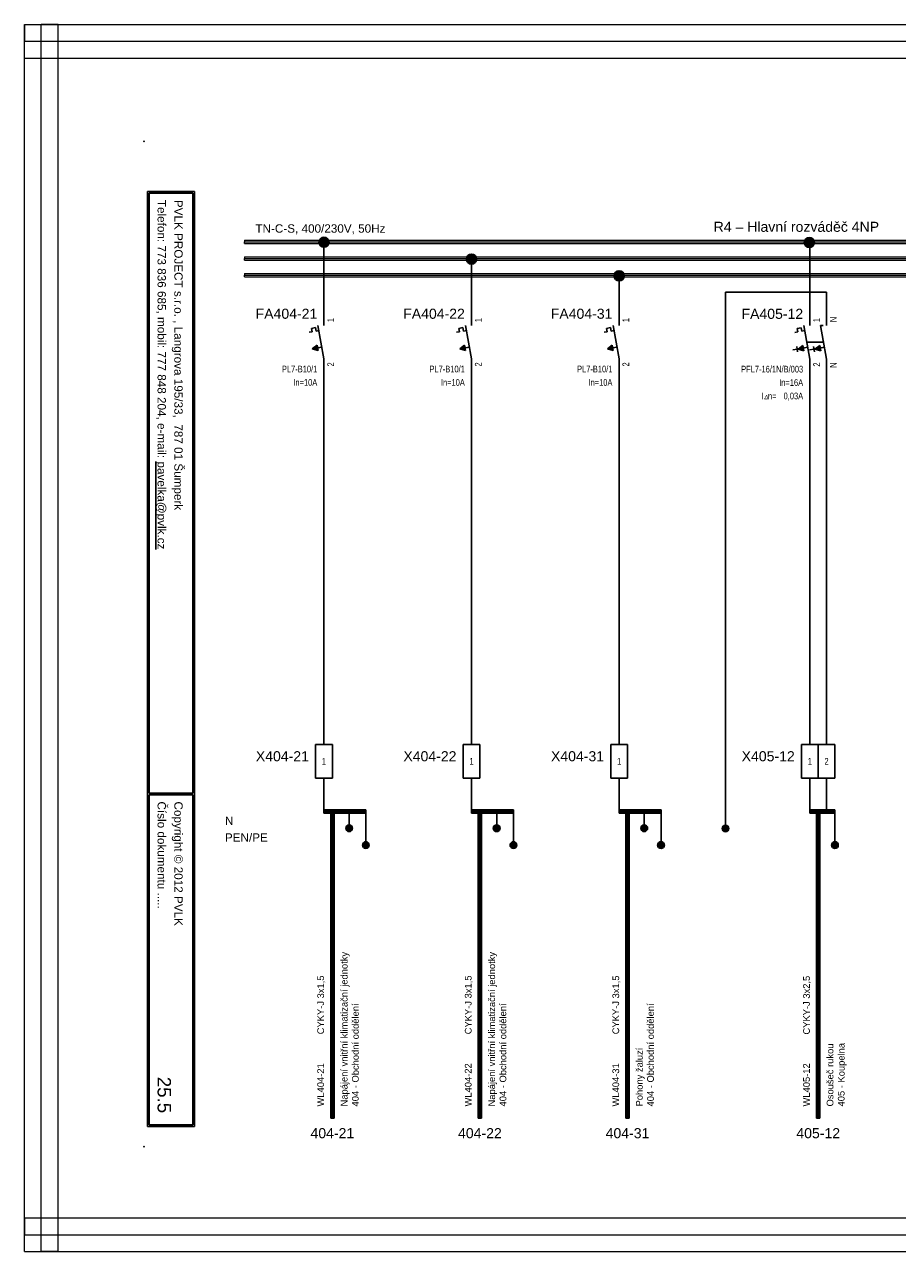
# Model space of a CAD drawing. Extents: x -739 to 3080, y 3040 to 3960.
# Tile 9 of 12: x 1694 to 1954, y 3359 to 3725. Entities that reach past the tile are written whole.
import ezdxf
from ezdxf.enums import TextEntityAlignment as Align

# ---------------------------------------------------------------- set-up
doc = ezdxf.new("R2010")
doc.units = 0
doc.header["$MEASUREMENT"] = 0
for name, color, linetype in [('1-KRESBA', 7, 'Continuous'), ('__Bílá', 7, 'Continuous'), ('__Oranžová', 30, 'Continuous'), ('__Rudá 010', 10, 'Continuous'), ('__Svmodrá', 4, 'Continuous'), ('__Vínová 220', 220, 'Continuous'), ('__Zelená', 3, 'Continuous'), ('__Černá 250', 7, 'Continuous')]:
    doc.layers.add(name, color=color, linetype=linetype)
doc.styles.add('Arial', font='arial.ttf')
doc.styles.add('GENERATED_STYLE_1', font='arial.ttf')
doc.styles.add('GREEKC', font='greekc', dxfattribs={"width": 0.8, "height": 1.3})

# ---------------------------------------------------------------- blocks, each defined once
blk = doc.blocks.new('BLK_Razítko_malé_pro_rozváděče')
at = {"layer": '__Bílá'}
for p, q in [((15, -1), (15, -20)), ((15, -1), (294, -1)), ((15.5, -1.5), (15.5, -19.5)), ((15.5, -1.5), (184.5, -1.5)), ((184.5, -1.5), (184.5, -19.5)), ((185, -1.5), (185, -19.5)), ((185, -1.5), (293.5, -1.5)), ((293.5, -19.5), (293.5, -1.5)), ((294, -20), (294, -1)), ((15, -20), (294, -20)), ((15.5, -19.5), (184.5, -19.5)), ((185, -19.5), (293.5, -19.5)), ((15, -405), (15, -419)), ((15, -405), (294, -405)), ((15.5, -405.5), (15.5, -418.5)), ((15.5, -405.5), (194.5, -405.5)), ((194.5, -405.5), (194.5, -418.5)), ((195, -405.5), (195, -418.5)), ((195, -405.5), (293.5, -405.5)), ((293.5, -405.5), (293.5, -418.5)), ((294, -405), (294, -419)), ((15, -419), (294, -419)), ((15.5, -418.5), (194.5, -418.5)), ((195, -418.5), (293.5, -418.5))]:
    blk.add_line(p, q, dxfattribs=at)
for p in [(0, 0), (300, 0), (0, -420), (300, -420)]:
    blk.add_point(p, dxfattribs=at)
at = {"layer": '__Bílá', "style": 'Arial'}
for s, height, p in [('-', 3, (38, -7)), ('Dokument', 2.5, (187, -7)), ('-', 3, (210.5, -7)), ('SO/PS', 2.5, (17.5, -12)), ('-', 3, (38, -12)), ('Vypracoval', 2.5, (187, -12)), ('-', 3, (210.5, -12)), ('Investor', 2.5, (17.5, -17)), ('Datum', 2.5, (187, -17)), ('-', 3, (38, -17)), ('-', 3, (210.5, -17)), ('PVLK PROJECT s.r.o. , Langrova 195/33,  787 01 Šumperk', 2.5, (17.5, -411)), ('Copyright © 2012 PVLK', 2.5, (197, -411)), ('Telefon: 773 836 685, mobil: 777 848 204, e-mail: %%Upavelka@pvlk.cz', 2.5, (17.5, -416)), ('Číslo dokumentu .....', 2.5, (197, -416))]:
    blk.add_text(s, height=height, dxfattribs=at).set_placement(p)
at = {"layer": '__Vínová 220', "char_height": 2.5, "attachment_point": 7, "style": 'Arial'}
for s, insert in [('715 0908', (17.5, -7)), ('Rozšíření výrobního areálu firmy PLASTKON PRODUCT, S.R.O.', (42.5, -7.75)), ('R4 – Hlavní rozváděč 4NP', (215, -7.75)), ('SO 02 - Novostavba skladovací haly s administrativní budovou', (42.5, -12.75)), ('Miroslav Pavelka', (215, -12.75)), ('Plastkon product, s.r.o., Hlavní 147, Mikulovice 790 84', (42.5, -17.75)), ('06/2016', (215, -17.75))]:
    blk.add_mtext(s, dxfattribs=dict(at, insert=insert))
at = {"layer": '__Vínová 220', "style": 'Arial'}
blk.add_attdef('ČÍSLO', text='', height=4, dxfattribs=at).set_placement((290, -416), align=Align.RIGHT)
blk = doc.blocks.new('L0001A02')
at = {"linetype": 'Continuous'}
h = blk.add_hatch(color=256, dxfattribs=at)
edge = h.paths.add_edge_path()
edge.add_arc((0, 0), 1.5, 0, 360)
blk.add_circle((0, 0), 1.5)
blk = doc.blocks.new('FEVA1462')
blk.add_hatch(color=256).paths.add_polyline_path([(-3.5, -2), (-2.06, -0.92), (-1.772, -2.504)])
for p, q in [((0, 5), (0, 10)), ((-3.752, 4.136), (-2.564, 4.352)), ((-3.752, 4.136), (-3.568, 3.124)), ((-2.564, 4.352), (-2.38, 3.34)), ((-1.818, 5), (0, -5)), ((-4.448, 2.964), (-3.568, 3.124)), ((-2.38, 3.34), (-1.544, 3.492)), ((-3.5, -2), (-2.06, -0.92)), ((-3.5, -2), (-0.64, -1.48)), ((-3.5, -2), (-1.772, -2.504)), ((-2.06, -0.92), (-1.772, -2.504)), ((0, -5), (0, -10))]:
    blk.add_line(p, q)
at = {"style": 'Arial'}
blk.add_attdef('POPIS', text='', height=3, dxfattribs=at).set_placement((-2, 7), align=Align.RIGHT)
at = {"style": 'Arial', "width": 0.8}
blk.add_attdef('NO1', (3, 6), '', height=2, rotation=90, dxfattribs=at)
for tag, p in [('TYP', (-2, -9)), ('PROUD', (-2, -13)), ('DOPLŇ1', (-2, -17)), ('DOPLŇ2', (-2, -21))]:
    blk.add_attdef(tag, text='', height=2, dxfattribs=at).set_placement(p, align=Align.RIGHT)
blk.add_attdef('CO1', text='', height=2, rotation=90, dxfattribs=at).set_placement((3, -6), align=Align.RIGHT)
blk = doc.blocks.new('v0109A01')
at = {"color": 0}
for p, q in [((0, 0), (0, 10)), ((5, 10), (0, 10)), ((5, 0), (5, 10)), ((5, 0), (0, 0))]:
    blk.add_line(p, q, dxfattribs=at)
at = {"color": 0, "style": 'Arial'}
blk.add_attdef('POPIS', text='', height=3, dxfattribs=at).set_placement((-2, 5), align=Align.RIGHT)
at = {"color": 0, "style": 'Arial', "width": 0.8}
blk.add_attdef('S1', text='', height=2, dxfattribs=at).set_placement((2.5, 5), align=Align.MIDDLE)
blk = doc.blocks.new('V0085A01')
h = blk.add_hatch(color=256)
edge = h.paths.add_edge_path()
edge.add_arc((0, 0), 1, 0, 360)
blk.add_circle((0, 0), 1)
blk = doc.blocks.new('V0109A02')
for p, q in [((0, 0), (0, 10)), ((5, 10), (0, 10)), ((5, 0), (5, 10)), ((10, 10), (5, 10)), ((10, 0), (10, 10)), ((5, 0), (0, 0)), ((10, 0), (5, 0))]:
    blk.add_line(p, q)
at = {"style": 'Arial'}
blk.add_attdef('POPIS', text='', height=3, dxfattribs=at).set_placement((-2, 5), align=Align.RIGHT)
at = {"style": 'Arial', "width": 0.8}
for tag, p in [('S1', (2.5, 5)), ('S2', (7.5, 5))]:
    blk.add_attdef(tag, text='', height=2, dxfattribs=at).set_placement(p, align=Align.MIDDLE)
blk = doc.blocks.new('FEVA0910')
h = blk.add_hatch(color=256)
h.paths.add_polyline_path([(-1.92, -1.71), (-2.06, -0.92), (-3.5, -2)])
h.paths.add_polyline_path([(-3.5, -2), (-1.77, -2.5), (-1.92, -1.71)])
h = blk.add_hatch(color=256)
h.paths.add_polyline_path([(2.94, -0.92), (1.5, -2), (3.08, -1.71)])
h.paths.add_polyline_path([(3.08, -1.71), (1.5, -2), (3.23, -2.5)])
for p, q in [((0, 5), (0, 10)), ((5, 5), (5, 10)), ((-3.75, 4.14), (-2.56, 4.35)), ((-3.75, 4.14), (-3.57, 3.12)), ((-2.56, 4.35), (-2.38, 3.34)), ((-1.82, 5), (0, -5)), ((3.18, 5), (5, -5)), ((3.18, 5), (4, 5)), ((-4.45, 2.96), (-3.57, 3.12)), ((-2.38, 3.34), (-1.54, 3.49)), ((-0.91, 0), (4.09, 0)), ((-3.79, -2.07), (-5.07, -2.29)), ((-3.93, -1.27), (-3.65, -2.86)), ((-3.5, -2), (-2.06, -0.92)), ((-3.5, -2), (-0.64, -1.48)), ((-3.5, -2), (-1.77, -2.5)), ((-2.06, -0.92), (-1.77, -2.5)), ((1.21, -2.07), (-0.07, -2.29)), ((1.07, -1.27), (1.35, -2.86)), ((1.5, -2), (2.94, -0.92)), ((1.5, -2), (4.36, -1.48)), ((1.5, -2), (3.23, -2.5)), ((2.94, -0.92), (3.23, -2.5)), ((0, -5), (0, -10)), ((5, -5), (5, -10))]:
    blk.add_line(p, q)
at = {"style": 'Arial', "width": 0.8}
for s, p in [('I', (-14.5, -17)), ('n=', (-12.5, -17))]:
    blk.add_text(s, height=2, dxfattribs=at).set_placement(p)
at = {"style": 'GREEKC', "oblique": 10, "width": 0.8}
blk.add_text('D', height=1.3, dxfattribs=at).set_placement((-13.68, -17))
at = {"style": 'Arial'}
blk.add_attdef('POPIS', text='', height=3, dxfattribs=at).set_placement((-2, 7), align=Align.RIGHT)
at = {"style": 'Arial', "width": 0.8}
for tag, p in [('NO1', (3, 6)), ('NO2', (8, 6))]:
    blk.add_attdef(tag, p, '', height=2, rotation=90, dxfattribs=at)
for tag, p in [('TYP', (-2, -9)), ('PROUD', (-2, -13)), ('REZID', (-2, -17)), ('DOPLŇ1', (-2, -21)), ('DOPLŇ2', (-2, -25))]:
    blk.add_attdef(tag, text='', height=2, dxfattribs=at).set_placement(p, align=Align.RIGHT)
for tag, p in [('CO1', (3, -6)), ('CO2', (8, -6))]:
    blk.add_attdef(tag, text='', height=2, rotation=90, dxfattribs=at).set_placement(p, align=Align.RIGHT)

msp = doc.modelspace()

# ---------------------------------------------------------------- linework, layer by layer
at = {"layer": '1-KRESBA'}
for p, q in [((1782.95, 3640.03), (1782.95, 3659.4)), ((1927.99, 3640), (1927.99, 3659.87)), ((1827, 3640.03), (1827, 3654.66)), ((1871.06, 3640.03), (1871.06, 3649.93)), ((1932.99, 3645), (1902.81, 3645)), ((1902.81, 3645), (1902.81, 3484.9)), ((1932.99, 3640), (1932.99, 3645)), ((1782.95, 3620.03), (1782.95, 3510)), ((1827, 3620.03), (1827, 3510)), ((1871.06, 3620.03), (1871.06, 3510)), ((1927.99, 3510), (1927.99, 3620)), ((1932.99, 3620), (1932.99, 3510)), ((1782.95, 3500), (1782.95, 3490)), ((1827, 3500), (1827, 3490)), ((1871.06, 3500), (1871.06, 3490)), ((1927.99, 3500), (1927.99, 3490)), ((1932.99, 3500), (1932.99, 3490)), ((1782.95, 3490.5), (1782.95, 3490)), ((1782.95, 3490.5), (1795.45, 3490.5)), ((1782.95, 3489.5), (1782.95, 3490)), ((1782.95, 3490), (1795.45, 3490)), ((1782.95, 3489.5), (1795.45, 3489.5)), ((1784.95, 3398.53), (1784.95, 3490.5)), ((1784.95, 3490.5), (1785.45, 3490.5)), ((1785.45, 3398.53), (1785.45, 3490.5)), ((1785.95, 3490.5), (1785.45, 3490.5)), ((1785.95, 3398.53), (1785.95, 3490.5)), ((1790.45, 3490), (1790.45, 3485)), ((1795.45, 3490.5), (1795.45, 3490)), ((1795.45, 3489.5), (1795.45, 3490)), ((1795.45, 3490), (1795.45, 3480)), ((1827, 3490.5), (1827, 3490)), ((1827, 3490.5), (1839.5, 3490.5)), ((1827, 3489.5), (1827, 3490)), ((1827, 3490), (1839.5, 3490)), ((1827, 3489.5), (1839.5, 3489.5)), ((1829, 3398.53), (1829, 3490.5)), ((1829, 3490.5), (1829.5, 3490.5)), ((1829.5, 3398.53), (1829.5, 3490.5)), ((1830, 3490.5), (1829.5, 3490.5)), ((1830, 3398.53), (1830, 3490.5)), ((1834.5, 3490), (1834.5, 3485)), ((1839.5, 3490.5), (1839.5, 3490)), ((1839.5, 3489.5), (1839.5, 3490)), ((1839.5, 3490), (1839.5, 3480)), ((1871.06, 3490.5), (1871.06, 3490)), ((1871.06, 3490.5), (1883.56, 3490.5)), ((1871.06, 3489.5), (1871.06, 3490)), ((1871.06, 3490), (1883.56, 3490)), ((1871.06, 3489.5), (1883.56, 3489.5)), ((1873.06, 3398.53), (1873.06, 3490.5)), ((1873.06, 3490.5), (1873.56, 3490.5)), ((1873.56, 3398.53), (1873.56, 3490.5)), ((1874.06, 3490.5), (1873.56, 3490.5)), ((1874.06, 3398.53), (1874.06, 3490.5)), ((1878.56, 3490), (1878.56, 3485)), ((1883.56, 3490.5), (1883.56, 3490)), ((1883.56, 3489.5), (1883.56, 3490)), ((1883.56, 3490), (1883.56, 3480)), ((1927.99, 3490.5), (1927.99, 3490)), ((1927.99, 3490.5), (1935.49, 3490.5)), ((1927.99, 3489.5), (1927.99, 3490)), ((1927.99, 3490), (1935.49, 3490)), ((1927.99, 3489.5), (1935.49, 3489.5)), ((1929.99, 3398.53), (1929.99, 3490.5)), ((1929.99, 3490.5), (1930.49, 3490.5)), ((1930.49, 3398.53), (1930.49, 3490.5)), ((1930.99, 3490.5), (1930.49, 3490.5)), ((1930.99, 3398.53), (1930.99, 3490.5)), ((1935.49, 3490.5), (1935.49, 3490)), ((1935.49, 3490), (1935.49, 3480)), ((1935.49, 3489.5), (1935.49, 3490)), ((1784.95, 3398.53), (1785.45, 3398.53)), ((1785.95, 3398.53), (1785.45, 3398.53)), ((1829, 3398.53), (1829.5, 3398.53)), ((1830, 3398.53), (1829.5, 3398.53)), ((1873.06, 3398.53), (1873.56, 3398.53)), ((1874.06, 3398.53), (1873.56, 3398.53)), ((1929.99, 3398.53), (1930.49, 3398.53)), ((1930.99, 3398.53), (1930.49, 3398.53))]:
    msp.add_line(p, q, dxfattribs=at)
at = {"layer": '__Oranžová', "lineweight": 0}
for p, q in [((1759.27, 3660.5), (1759.27, 3660)), ((1759.27, 3660.5), (2109.27, 3660.5)), ((1759.27, 3659.5), (1759.27, 3660)), ((1759.27, 3660), (2109.27, 3660)), ((1759.27, 3659.5), (2109.27, 3659.5)), ((1759.27, 3655.5), (1759.27, 3655)), ((1759.27, 3655.5), (2109.27, 3655.5)), ((1759.27, 3654.5), (1759.27, 3655)), ((1759.27, 3655), (2109.27, 3655)), ((1759.27, 3654.5), (2109.27, 3654.5)), ((1759.27, 3650.5), (1759.27, 3650)), ((1759.27, 3650.5), (2109.27, 3650.5)), ((1759.27, 3649.5), (1759.27, 3650)), ((1759.27, 3650), (2109.27, 3650)), ((1759.27, 3649.5), (2109.27, 3649.5))]:
    msp.add_line(p, q, dxfattribs=at)
at = {"layer": '__Vínová 220', "lineweight": 0}
for p, q in [((1693.56, 3724.82), (1693.56, 3719.82)), ((1693.56, 3724.82), (2189.96, 3724.82)), ((1693.56, 3358.74), (1693.56, 3724.82)), ((1693.56, 3724.82), (1698.56, 3724.82)), ((1698.56, 3358.74), (1698.56, 3724.82)), ((1703.56, 3724.82), (1698.56, 3724.82)), ((1703.56, 3358.74), (1703.56, 3724.82)), ((1693.56, 3714.82), (1693.56, 3719.82)), ((1693.56, 3719.82), (2189.96, 3719.82)), ((1693.56, 3714.82), (2189.96, 3714.82)), ((1693.56, 3368.74), (1693.56, 3363.74)), ((1693.56, 3368.74), (2189.96, 3368.74)), ((1693.56, 3358.74), (1693.56, 3363.74)), ((1693.56, 3363.74), (2189.96, 3363.74)), ((1693.56, 3358.74), (2189.96, 3358.74)), ((1693.56, 3358.74), (1698.56, 3358.74)), ((1703.56, 3358.74), (1698.56, 3358.74))]:
    msp.add_line(p, q, dxfattribs=at)

# ---------------------------------------------------------------- block references
at = {"color": 250, "linetype": 'Continuous'}
for p in [(1790.45, 3485), (1834.5, 3485), (1878.56, 3485), (1902.8, 3484.95), (1795.45, 3480), (1839.5, 3480), (1883.56, 3480), (1935.49, 3480)]:
    msp.add_blockref('V0085A01', p, dxfattribs=at)
at = {"layer": '1-KRESBA', "rotation": 270}
msp.add_blockref('BLK_Razítko_malé_pro_rozváděče', (2149.27, 3690), dxfattribs=at).add_auto_attribs({'ČÍSLO': '25.5'})
at = {"layer": '1-KRESBA'}
for p in [(1782.95, 3659.85), (1927.83, 3659.77), (1827, 3654.83), (1871.06, 3649.84)]:
    msp.add_blockref('L0001A02', p, dxfattribs=at)
at = {"layer": '__Černá 250'}
for name, p, values in [('FEVA1462', (1782.95, 3630.03), {'POPIS': 'FA404-21', 'TYP': 'PL7-B10/1', 'PROUD': 'In=10A', 'CO1': '2', 'NO1': '1'}), ('FEVA1462', (1827, 3630.03), {'POPIS': 'FA404-22', 'TYP': 'PL7-B10/1', 'PROUD': 'In=10A', 'CO1': '2', 'NO1': '1'}), ('FEVA1462', (1871.06, 3630.03), {'POPIS': 'FA404-31', 'TYP': 'PL7-B10/1', 'PROUD': 'In=10A', 'CO1': '2', 'NO1': '1'}), ('FEVA0910', (1927.99, 3630), {'POPIS': 'FA405-12', 'TYP': 'PFL7-16/1N/B/003', 'PROUD': 'In=16A', 'REZID': '0,03A', 'CO1': '2', 'NO1': '1', 'CO2': 'N', 'NO2': 'N'}), ('v0109A01', (1780.45, 3500), {'POPIS': 'X404-21', 'S1': '1'}), ('v0109A01', (1824.5, 3500), {'POPIS': 'X404-22', 'S1': '1'}), ('v0109A01', (1868.56, 3500), {'POPIS': 'X404-31', 'S1': '1'}), ('V0109A02', (1925.48, 3500), {'POPIS': 'X405-12', 'S1': '1', 'S2': '2'})]:
    msp.add_blockref(name, p, dxfattribs=at).add_auto_attribs(values)

# ---------------------------------------------------------------- texts
at = {"layer": '__Bílá', "insert": (1899.28, 3662.93), "char_height": 3, "attachment_point": 7, "style": 'Arial'}
msp.add_mtext('R4 – Hlavní rozváděč 4NP', dxfattribs=at)
at = {"layer": '__Oranžová', "lineweight": 0, "style": 'Arial'}
msp.add_text('TN-C-S, 400/230V, 50Hz', height=2.5, dxfattribs=at).set_placement((1762.48, 3662.71))
at = {"layer": '__Rudá 010', "style": 'Arial'}
for s, p in [('CYKY-J 3x1,5', (1782.95, 3423.53)), ('CYKY-J 3x1,5', (1827, 3423.53)), ('CYKY-J 3x1,5', (1871.06, 3423.53)), ('CYKY-J 3x2,5', (1927.99, 3423.45)), ('WL404-21', (1782.95, 3402)), ('WL404-22', (1827, 3402)), ('WL404-31', (1871.06, 3402)), ('WL405-12', (1927.99, 3402))]:
    msp.add_text(s, height=2, rotation=90, dxfattribs=at).set_placement(p)
at = {"layer": '__Rudá 010', "style": 'GENERATED_STYLE_1'}
for s, p in [('404-21', (1785.45, 3392.53)), ('404-22', (1829.5, 3392.53)), ('404-31', (1873.56, 3392.53)), ('405-12', (1930.49, 3392.53))]:
    msp.add_text(s, height=3, dxfattribs=at).set_placement(p, align=Align.CENTER)
at = {"layer": '__Rudá 010', "char_height": 2, "width": 62.8406, "attachment_point": 1, "rotation": 90, "style": 'Arial'}
for s, insert in [('Napájení vnitřní klimatizační jednotky\\P404 - Obchodní oddělení', (1787.98, 3402)), ('Napájení vnitřní klimatizační jednotky\\P404 - Obchodní oddělení', (1832.03, 3402)), ('Pohony žaluzí\\P404 - Obchodní oddělení', (1876.09, 3402)), ('Osoušeč rukou\\P405 - Koupelna', (1933.02, 3402))]:
    msp.add_mtext(s, dxfattribs=dict(at, insert=insert))
at = {"layer": '__Svmodrá', "linetype": 'Continuous', "style": 'Arial'}
msp.add_text('N', height=2.5, dxfattribs=at).set_placement((1753.38, 3486))
at = {"layer": '__Zelená', "linetype": 'Continuous', "style": 'Arial'}
msp.add_text('PEN/PE', height=2.5, dxfattribs=at).set_placement((1753.38, 3481))

doc.saveas('drawing.dxf')
